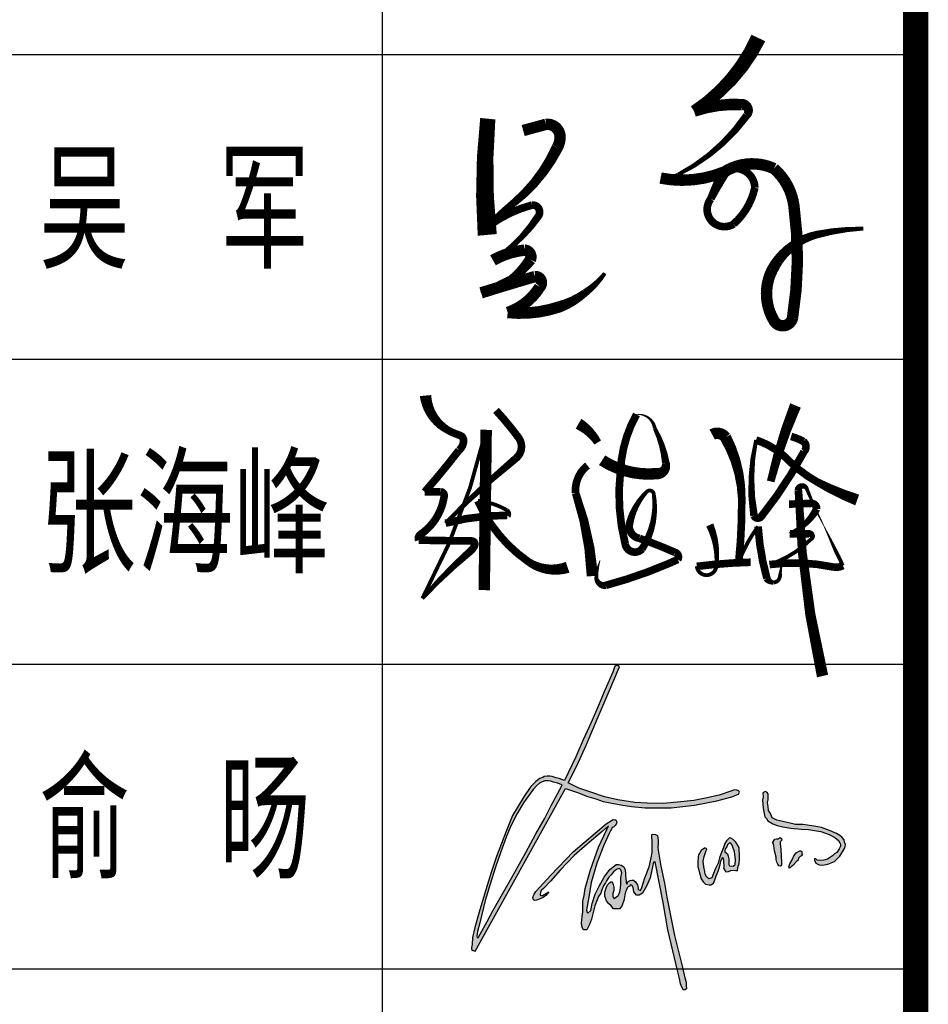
# Model space of a CAD drawing. Extents: x 1779708 to 7299578, y -1121471 to 88434.
# Tile 22 of 100: x 3888195 to 3891773, y -1020932 to -1017056. Entities that reach past the tile are written whole.
import ezdxf

# ---------------------------------------------------------------- set-up
doc = ezdxf.new("R2010")
doc.units = 0
doc.header["$LTSCALE"] = 1000
doc.header["$MEASUREMENT"] = 0
for name, color, linetype in [('PUB_TEXT', 7, 'CONTINUOUS'), ('PUB_TITLE', 4, 'CONTINUOUS'), ('WINDOW', 2, 'CONTINUOUS'), ('电子签', 2, 'CONTINUOUS'), ('通-图框－文字', 4, 'CONTINUOUS')]:
    doc.layers.add(name, color=color, linetype=linetype)
doc.styles.add('-宋体', font='simhei.ttf', dxfattribs={"width": 0.7})
doc.styles.add('仿宋', font='txt', dxfattribs={"width": 0.7})

# ---------------------------------------------------------------- blocks, each defined once
blk = doc.blocks.new('A$C2DEF362E')
at = {"layer": 'PUB_TEXT'}
h = blk.add_hatch(color=256, dxfattribs=at)
h.dxf.hatch_style = 1
h.paths.add_polyline_path([(32593, 42092), (34565, 41342), (36866, 40638), (38650, 40028), (42928, 39185), (45558, 38763), (48891, 38435), (55190, 38435), (60871, 39091), (66370, 40126), (69985, 41158), (71629, 41768), (71905, 42256), (71702, 42623), (71188, 42751), (70655, 42843), (69754, 42494), (66925, 41537), (63588, 40800), (60744, 40266), (56780, 39805), (53272, 39547), (49382, 39602), (46318, 39787), (42185, 40415), (38996, 41170), (35600, 42297), (32724, 43291), (30088, 44544), (32222, 48729), (34582, 53924), (37415, 60628), (39633, 65720), (42653, 72804), (42334, 73188), (41802, 73188), (41448, 72952), (40976, 71566), (39116, 67318), (37253, 62794), (35747, 59284), (33767, 55027), (31966, 50868), (29187, 45103), (27944, 45602), (27147, 45779), (26667, 45971), (26228, 46110), (25661, 46202), (24980, 46191), (24286, 46064), (23893, 45844), (23211, 45613), (22241, 44872), (21028, 43690), (19283, 41178), (16550, 36576), (14890, 32519), (13851, 29782), (12635, 26613), (11300, 22693), (9669, 17443), (8424, 12995), (7386, 9284), (6764, 6885), (6734, 5109), (6497, 4398), (6497, 3894), (6912, 3687), (7456, 3530), (29463, 43175)])
h.paths.add_polyline_path([(28653, 44045), (28534, 43853), (25969, 39056), (24328, 35741), (22210, 32136), (19763, 27564), (16353, 21497), (13798, 16947), (11782, 13532), (10347, 10757), (8274, 6976), (8234, 6835), (8097, 6835), (7918, 6851), (7859, 7179), (7967, 8323), (8535, 10443), (9880, 15858), (11045, 19619), (12362, 23988), (13707, 27720), (15024, 31345), (16160, 34092), (17683, 37107), (19177, 39704), (21563, 42890), (22347, 43803), (23149, 44455), (23728, 44810), (24418, 45071), (25220, 45052), (25911, 44922), (26564, 44754), (27478, 44493)], flags=16)
h.paths.add_polyline_path([(41155, 33779), (41545, 34169), (41769, 34464), (41970, 34842), (41899, 35078), (41816, 35349), (41734, 35503), (41450, 35550), (41072, 35585), (40670, 35373), (39337, 34574), (31294, 27701), (25884, 22056), (22244, 18083), (21773, 17235), (21478, 16635), (21549, 16223), (21890, 15906), (22420, 15953), (23316, 16306), (24046, 16612), (24694, 17118), (25365, 17953), (23810, 17129), (23702, 17058), (23458, 17058), (23306, 17149), (23245, 17240), (23306, 17453), (23367, 17819), (23519, 18337), (24129, 18793), (25805, 20590), (28152, 23301), (31571, 26871), (34711, 29612), (38399, 32657), (39953, 34058), (39496, 33145), (37515, 28845), (35564, 23324), (34225, 18779), (33981, 17073), (33646, 15703), (33646, 14272), (33646, 13145), (33524, 11988), (33371, 10343), (33554, 9277), (33859, 8760), (34682, 8729), (34865, 9186), (35292, 10008), (35779, 11348), (36607, 14548), (37186, 16010), (37491, 16863), (38070, 17624), (38345, 18477), (38741, 19451), (39198, 20152), (39442, 20669), (40021, 21553), (40600, 22162), (41179, 22832), (41545, 23197), (42033, 23532), (42581, 23684), (42978, 23349), (43161, 22588), (42978, 21461), (42917, 19817), (42825, 18842), (42734, 17959), (42307, 16984), (41941, 16832), (41301, 16345), (41027, 16741), (41027, 17594), (41210, 18324), (41240, 19147), (41057, 19756), (40844, 20395), (40509, 20456), (40173, 20213), (39686, 19695), (39351, 18964), (39076, 17929), (39046, 16924), (39411, 15766), (39930, 15127), (40600, 14548), (41179, 13817), (42581, 13848), (43222, 14487), (43745, 16102), (43867, 16802), (43897, 17290), (44050, 17960), (44324, 18508), (44476, 18995), (44720, 19239), (45086, 19391), (45269, 19696), (45665, 19574), (45940, 19056), (46092, 17990), (46763, 17198), (47433, 17137), (48226, 17625), (49171, 19330), (50085, 21401), (50634, 24111), (50938, 25238), (51304, 25269), (53258, 15387), (54426, 8697), (56851, -1483), (57235, -3130), (57490, -4432), (57855, -5252), (58190, -6012), (58555, -5921), (58981, -5647), (58889, -4851), (58833, -4046), (58564, -2959), (57990, -472), (55991, 7377), (54184, 16702), (53558, 20078), (52704, 24264), (52039, 28168), (52001, 28963), (52020, 29549), (52039, 30363), (51963, 31252), (51907, 31706), (51395, 31971), (50808, 32047), (50524, 31952), (50524, 31328), (50562, 30401), (50619, 27544), (50345, 26249), (49811, 24092), (48835, 21392), (48419, 20069), (48059, 19067), (47719, 18330), (47303, 18481), (47208, 18651), (47132, 18954), (47094, 19294), (47000, 19710), (46754, 20050), (46489, 20428), (46205, 20693), (45997, 20825), (45657, 20844), (45202, 20711), (44711, 20485), (44370, 19842), (44294, 20012), (44238, 20277), (44238, 20560), (44200, 21127), (44067, 21959), (44048, 22715), (43916, 23566), (43689, 24076), (43008, 24473), (42383, 24662), (41797, 24624), (40302, 23434), (38844, 21536), (37652, 19400), (36687, 17396), (35987, 15109), (35628, 13446), (34909, 12746), (34701, 12916), (34573, 13555), (35117, 16667), (35692, 20232), (37113, 24983), (38807, 29400), (40115, 32210), (40493, 33036), (40659, 33295), (40859, 33626)])
h.paths.add_polyline_path([(63932, 21562), (63530, 22270), (63453, 22921), (63146, 24108), (63031, 25468), (63261, 26598), (63645, 27785), (63875, 28494), (63606, 28666), (63320, 28610), (62566, 28084), (62207, 27498), (61919, 27008), (61800, 26482), (61728, 25215), (61721, 24153), (62285, 22057), (62534, 21138), (63033, 20429), (63589, 19816), (64470, 19702), (64873, 19721), (65544, 20123), (65850, 20870), (66214, 21846), (66636, 23053), (66904, 23780), (67134, 24661), (67364, 25523), (67614, 26117), (67805, 26385), (67959, 25657), (68016, 24049), (67978, 23723), (68342, 23091), (68534, 22842), (69224, 22976), (69722, 23225), (70297, 23283), (70949, 23148), (71351, 23148), (71562, 24259), (71811, 24795), (71888, 25983), (71888, 26710), (71773, 28689), (71351, 29435), (71006, 30125), (70297, 30718), (69760, 31044), (69453, 31140), (69185, 30872), (68706, 30412), (68323, 29799), (67958, 28823), (67613, 27942), (67345, 27157), (67000, 26257), (66655, 24954), (66061, 23671), (65408, 22021), (65121, 21370), (64431, 21140), (64162, 21428)], flags=17)
h.paths.add_polyline_path([(69434, 24282), (69261, 24645), (69281, 25239), (69281, 26043), (69108, 26675), (68936, 27231), (68303, 27709), (68279, 27992), (68399, 28437), (68821, 28935), (68936, 29452), (69319, 29835), (69741, 29873), (70066, 29337), (70661, 27709), (70891, 25852), (70833, 24684), (70296, 24262)], flags=16)
h.paths.add_polyline_path([(80848, 26411), (80840, 25835), (80977, 25176), (81219, 24707), (81462, 24313), (81772, 24215), (81932, 24283), (82113, 24593), (82076, 25025), (82068, 26768), (81947, 28323), (81817, 29788), (81817, 30189), (81939, 30326), (82166, 30560), (82090, 30977), (81787, 31219), (81613, 31128), (81408, 30916), (80908, 30931), (80521, 30788), (79938, 29888), (80046, 29814), (80221, 29291), (80376, 28012)])
h.paths.add_polyline_path([(86255, 26179), (86627, 26566), (87022, 26741), (87196, 26938), (87105, 27203), (87090, 27590), (87045, 27803), (86862, 27954), (86589, 27992), (86247, 27825), (85708, 27514), (85130, 26723), (84720, 25798), (84151, 24804), (83868, 24039), (83943, 23964), (84016, 23734), (84199, 23806), (84478, 24086), (84867, 24426), (85837, 25436), (86149, 25709)])
h.paths.add_polyline_path([(82437, 35114), (80970, 35442), (79870, 36040), (79405, 37069), (78942, 37821), (78845, 38766), (78710, 39749), (78826, 40521), (78901, 41882), (78534, 42306), (78109, 42422), (77587, 42088), (77606, 41124), (77490, 40294), (77606, 38462), (77876, 37055), (78050, 36245), (78417, 35878), (78764, 35300), (80041, 34597), (81064, 34153), (82473, 33806), (84403, 33498), (86896, 33225), (88691, 33167), (90139, 32936), (91702, 32666), (93751, 31987), (95121, 31215), (96009, 30463), (96395, 29731), (96511, 29422), (96472, 29133), (96298, 28786), (96144, 28439), (95932, 28053), (95604, 27590), (95063, 27282), (94542, 26780), (93345, 25912), (92438, 25700), (91338, 25662), (90778, 25681), (90450, 26009), (90122, 26067), (90141, 25700), (90508, 24967), (91261, 24601), (92110, 24524), (93384, 24717), (95005, 25411), (96298, 26664), (97476, 28516), (97669, 29075), (97727, 29499), (97514, 30097), (97418, 30695), (96916, 31235), (96318, 31678), (95488, 32237), (93847, 32912), (92535, 33395), (91840, 33703), (90084, 33954), (87340, 34381), (85506, 34401), (83885, 34786)])
for points in [[(7456, 3530), (29463, 43175), (32593, 42092), (34565, 41342), (36866, 40638), (38650, 40028), (42928, 39185), (45558, 38763), (48891, 38435), (55190, 38435), (60871, 39091), (66370, 40126), (69985, 41158), (71629, 41768), (71905, 42256), (71702, 42623), (71188, 42751), (70655, 42843), (69754, 42494), (66925, 41537), (63588, 40800), (60744, 40266), (56780, 39805), (53272, 39547), (49382, 39602), (46318, 39787), (42185, 40415), (38996, 41170), (35600, 42297), (32724, 43291), (30088, 44544), (32222, 48729), (34582, 53924), (37415, 60628), (39633, 65720), (42653, 72804), (42334, 73188), (41802, 73188), (41448, 72952), (40976, 71566), (39116, 67318), (37253, 62794), (35747, 59284), (33767, 55027), (31966, 50868), (29187, 45103), (27944, 45602), (27147, 45779), (26667, 45971), (26228, 46110), (25661, 46202), (24980, 46191), (24286, 46064), (23893, 45844), (23211, 45613), (22241, 44872), (21028, 43690), (19283, 41178), (16550, 36576), (14890, 32519), (13851, 29782), (12635, 26613), (11300, 22693), (9669, 17443), (8424, 12995), (7386, 9284), (6764, 6885), (6734, 5109), (6497, 4398), (6497, 3894), (6912, 3687), (7456, 3530)], [(8274, 6976), (10347, 10757), (11782, 13532), (13798, 16947), (16353, 21497), (19763, 27564), (22210, 32136), (24328, 35741), (25969, 39056), (28534, 43853), (28653, 44045), (27478, 44493), (26564, 44754), (25911, 44922), (25220, 45052), (24418, 45071), (23728, 44810), (23149, 44455), (22347, 43803), (21563, 42890), (19177, 39704), (17683, 37107), (16160, 34092), (15024, 31345), (13707, 27720), (12362, 23988), (11045, 19619), (9880, 15858), (8535, 10443), (7967, 8323), (7859, 7179), (7918, 6851), (8097, 6835), (8234, 6835), (8274, 6976)], [(77587, 42088), (77606, 41124), (77490, 40294), (77606, 38462), (77876, 37055), (78050, 36245), (78417, 35878), (78764, 35300), (80041, 34597), (81064, 34153), (82473, 33806), (84403, 33498), (86896, 33225), (88691, 33167), (90139, 32936), (91702, 32666), (93751, 31987), (95121, 31215), (96009, 30463), (96395, 29731), (96511, 29422), (96472, 29133), (96298, 28786), (96144, 28439), (95932, 28053), (95604, 27590), (95063, 27282), (94542, 26780), (93345, 25912), (92438, 25700), (91338, 25662), (90778, 25681), (90450, 26009), (90122, 26067), (90141, 25700), (90508, 24967), (91261, 24601), (92110, 24524), (93384, 24717), (95005, 25411), (96298, 26664), (97476, 28516), (97669, 29075), (97727, 29499), (97514, 30097), (97418, 30695), (96916, 31235), (96318, 31678), (95488, 32237), (93847, 32912), (92535, 33395), (91840, 33703), (90084, 33954), (87340, 34381), (85506, 34401), (83885, 34786), (82437, 35114), (80970, 35442), (79870, 36040), (79405, 37069), (78942, 37821), (78845, 38766), (78710, 39749), (78826, 40521), (78901, 41882), (78534, 42306), (78109, 42422), (77587, 42088)], [(23810, 17129), (25365, 17953), (24694, 17118), (24046, 16612), (23316, 16306), (22420, 15953), (21890, 15906), (21549, 16223), (21478, 16635), (21773, 17235), (22244, 18083), (25884, 22056), (31294, 27701), (39337, 34574), (40670, 35373), (41072, 35585), (41450, 35550), (41734, 35503), (41816, 35349), (41899, 35078), (41970, 34842), (41769, 34464), (41545, 34169), (41155, 33779), (40859, 33626), (40659, 33295), (40493, 33036), (40115, 32210), (38807, 29400), (37113, 24983), (35692, 20232), (35117, 16667), (34573, 13555), (34701, 12916), (34909, 12746), (35628, 13446), (35987, 15109), (36687, 17396), (37652, 19400), (38844, 21536), (40302, 23434), (41797, 24624), (42383, 24662), (43008, 24473), (43689, 24076), (43916, 23566), (44048, 22715), (44067, 21959), (44200, 21127), (44238, 20560), (44238, 20277), (44294, 20012), (44370, 19842), (44711, 20485), (45202, 20711), (45657, 20844), (45997, 20825), (46205, 20693), (46489, 20428), (46754, 20050), (47000, 19710), (47094, 19294), (47132, 18954), (47208, 18651), (47303, 18481), (47719, 18330), (48059, 19067), (48419, 20069), (48835, 21392), (49811, 24092), (50345, 26249), (50619, 27544), (50562, 30401), (50524, 31328), (50524, 31952), (50808, 32047), (51395, 31971), (51907, 31706), (51963, 31252), (52039, 30363), (52020, 29549), (52001, 28963), (52039, 28168), (52704, 24264), (53558, 20078), (54184, 16702), (55991, 7377), (57990, -472), (58564, -2959), (58833, -4046), (58889, -4851), (58981, -5647), (58555, -5921), (58190, -6012), (57855, -5252), (57490, -4432), (57235, -3130), (56851, -1483), (54426, 8697), (53258, 15387), (51304, 25269), (50938, 25238), (50634, 24111), (50085, 21401), (49171, 19330), (48226, 17625), (47433, 17137), (46763, 17198), (46092, 17990), (45940, 19056), (45665, 19574), (45269, 19696), (45086, 19391), (44720, 19239), (44476, 18995), (44324, 18508), (44050, 17960), (43897, 17290), (43867, 16802), (43745, 16102), (43222, 14487), (42581, 13848), (41179, 13817), (40600, 14548), (39930, 15127), (39411, 15766), (39046, 16924), (39076, 17929), (39351, 18964), (39686, 19695), (40173, 20213), (40509, 20456), (40844, 20395), (41057, 19756), (41240, 19147), (41210, 18324), (41027, 17594), (41027, 16741), (41301, 16345), (41941, 16832), (42307, 16984), (42734, 17959), (42825, 18842), (42917, 19817), (42978, 21461), (43161, 22588), (42978, 23349), (42581, 23684), (42033, 23532), (41545, 23197), (41179, 22832), (40600, 22162), (40021, 21553), (39442, 20669), (39198, 20152), (38741, 19451), (38345, 18477), (38070, 17624), (37491, 16863), (37186, 16010), (36607, 14548), (35779, 11348), (35292, 10008), (34865, 9186), (34682, 8729), (33859, 8760), (33554, 9277), (33371, 10343), (33524, 11988), (33646, 13145), (33646, 14272), (33646, 15703), (33981, 17073), (34225, 18779), (35564, 23324), (37515, 28845), (39496, 33145), (39953, 34058), (38399, 32657), (34711, 29612), (31571, 26871), (28152, 23301), (25805, 20590), (24129, 18793), (23519, 18337), (23367, 17819), (23306, 17453), (23245, 17240), (23306, 17149), (23458, 17058), (23702, 17058), (23810, 17129)], [(79938, 29888), (80521, 30788), (80908, 30931), (81408, 30916), (81613, 31128), (81787, 31219), (82090, 30977), (82166, 30560), (81939, 30326), (81817, 30189), (81817, 29788), (81947, 28323), (82068, 26768), (82076, 25025), (82113, 24593), (81932, 24283), (81772, 24215), (81462, 24313), (81219, 24707), (80977, 25176), (80840, 25835), (80848, 26411), (80376, 28012), (80221, 29291), (80046, 29814), (79938, 29888)], [(63320, 28610), (62566, 28084), (62207, 27498), (61919, 27008), (61800, 26482), (61728, 25215), (61721, 24153), (62285, 22057), (62534, 21138), (63033, 20429), (63589, 19816), (64470, 19702), (64873, 19721), (65544, 20123), (65850, 20870), (66214, 21846), (66636, 23053), (66904, 23780), (67134, 24661), (67364, 25523), (67614, 26117), (67805, 26385), (67959, 25657), (68016, 24049), (67978, 23723), (68342, 23091), (68534, 22842), (69224, 22976), (69722, 23225), (70297, 23283), (70949, 23148), (71351, 23148), (71562, 24259), (71811, 24795), (71888, 25983), (71888, 26710), (71773, 28689), (71351, 29435), (71006, 30125), (70297, 30718), (69760, 31044), (69453, 31140), (69185, 30872), (68706, 30412), (68323, 29799), (67958, 28823), (67613, 27942), (67345, 27157), (67000, 26257), (66655, 24954), (66061, 23671), (65408, 22021), (65121, 21370), (64431, 21140), (64162, 21428), (63932, 21562), (63530, 22270), (63453, 22921), (63146, 24108), (63031, 25468), (63261, 26598), (63645, 27785), (63875, 28494), (63606, 28666), (63320, 28610)], [(68303, 27709), (68936, 27231), (69108, 26675), (69281, 26043), (69281, 25239), (69261, 24645), (69434, 24282), (70296, 24262), (70833, 24684), (70891, 25852), (70661, 27709), (70066, 29337), (69741, 29873), (69319, 29835), (68936, 29452), (68821, 28935), (68399, 28437), (68279, 27992), (68303, 27709)], [(83868, 24039), (84151, 24804), (84720, 25798), (85130, 26723), (85708, 27514), (86247, 27825), (86589, 27992), (86862, 27954), (87045, 27803), (87090, 27590), (87105, 27203), (87196, 26938), (87022, 26741), (86627, 26566), (86255, 26179), (86149, 25709), (85837, 25436), (84867, 24426), (84478, 24086), (84199, 23806), (84016, 23734), (83943, 23964), (83868, 24039)]]:
    blk.add_lwpolyline(points, dxfattribs=at)

msp = doc.modelspace()

# ---------------------------------------------------------------- linework, layer by layer
at = {"layer": 'PUB_TITLE'}
for p, q in [((3884723.3, -1017192.1), (3891723.3, -1017192.1)), ((3884723.3, -1018392.1), (3891723.3, -1018392.1)), ((3884723.3, -1019592.1), (3891723.3, -1019592.1)), ((3884723.3, -1020792.1), (3891723.3, -1020792.1))]:
    msp.add_line(p, q, dxfattribs=at)
at = {"layer": 'PUB_TITLE', "const_width": 100}
msp.add_lwpolyline([(3835823.3, -1041792.1), (3891723.3, -1041792.1), (3891723.3, -1001792.1), (3835823.3, -1001792.1)], close=True, dxfattribs=at)
at = {"layer": 'PUB_TITLE'}
msp.add_lwpolyline([(3889623.3, -1014792.1), (3889623.3, -1023192.1)], dxfattribs=at)
at = {"layer": '电子签'}
for points in [[(3891104.1, -1017127.7, 60, 45, -0.143271), (3890850.7, -1017415.7, 45, 45, -0.095886), (3891039.8, -1017389.8, 45, 30, -0.639798), (3891058.6, -1017432.6, 30, 15, -0.123163), (3890786.9, -1017666, 15, 15, -0.171939), (3890719.1, -1017679.3, 45, 45, 0.147325), (3890970.3, -1017654.8, 45, 30, 0.018524), (3890916.6, -1017761, 30, 30, 0.835771), (3891006.3, -1017860.2, 30, 30, 0.16078), (3891090.1, -1017717.3, 30, 30, 0.598796), (3890970.3, -1017654.8, 45, 45, -0.252908), (3891165.6, -1017641.7, 45, 45, -0.181147), (3891244.2, -1017788.8, 45, 45, -0.074141), (3891238.7, -1018228.9, 45, 45, -0.683518), (3891166.7, -1018241.9, 45, 45, -0.258332), (3891157.7, -1018042.6, 45, 30, -0.222176), (3891334.7, -1017901.6, 30, 15, -0.053843), (3891517.3, -1017878.1, 15, 15, 0.979743)], [(3890038.7, -1017445.5, 60, 75, 0.047203), (3890036.5, -1017902.8, 75, 75, 0.150818)], [(3890178, -1017492, 45, 45, 0), (3890267.7, -1017467.6, 45, 45, -0.458975), (3890323.3, -1017520.2, 45, 45, -0.110796), (3890312.5, -1017559.2, 45, 30, -0.110252), (3890141.2, -1017776.8, 30, 15, 0.03889), (3890009.6, -1017894.5, 30, 30, -0.117305), (3890213.5, -1017785.2, 30, 30, -0.624623), (3890237.7, -1017829.3, 30, 15, -0.10688), (3890059.1, -1018002.9, 45, 45, -0.104917), (3890183.8, -1017962.8, 45, 45, -0.513789), (3890206.3, -1018000.6, 45, 30, -0.08355), (3890128.9, -1018077.8, 30, 15, 0.031953), (3890012.4, -1018131, 45, 45, -0.005633), (3890224.6, -1018066.8, 45, 45, -0.675043), (3890243.4, -1018107.7, 45, 45, -0.173232), (3890117.1, -1018208.5, 45, 45, 0.107096), (3890320.4, -1018186.2, 45, 30, 0.090302), (3890421.6, -1018131, 30, 15, 0.082167), (3890499.7, -1018053.9, 15, 15, 0.087567)], [(3889793.6, -1018535.4, 45, 30, 0.246017), (3889881.2, -1018671.2, 30, 30, 0.052833), (3889928.3, -1018691.7, 30, 30, -0.323811), (3889943.4, -1018712, 30, 30, -0.226798), (3889925.1, -1018750.8, 30, 30, -0.015284), (3889790.4, -1018914.6, 30, 30, 0), (3889853.8, -1018914.1, 30, 30, -0.420426), (3889867, -1018931.1, 30, 30, -0.211322), (3889774, -1019081.8, 30, 30, 0.335582), (3889766.4, -1019104.4, 30, 30, 0.003822), (3889975.3, -1019107.7, 30, 30, -0.528852), (3889986.9, -1019125.1, 30, 30, -0.119655), (3889971.7, -1019146.4, 30, 15, 0.033989), (3889781, -1019334.2, 15, 15, 0.067368), (3890032.4, -1018670.2, 45, 45, 0), (3890024.7, -1019301.3, 45, 45, 0)], [(3890071, -1018593.7, 30, 30, -0.027777), (3890159.6, -1018700.6, 30, 30, -0.405077), (3890148.6, -1018783, 30, 15, 0.02541), (3889872.1, -1019037.9, 30, 30, -0.067135), (3890115.2, -1019006.8, 30, 15, 0.427654), (3890113.4, -1018986.3, 15, 15, 0.1106), (3889999.6, -1018949.6, 30, 30, 0.137464), (3890199, -1019189.7, 30, 45, 0.237029), (3890353.1, -1019211.3, 45, 45, 0.809118)], [(3891250.4, -1018574.4, 45, 30, 0.039801), (3891152.6, -1018873.3, 30, 30, 2.052854)], [(3890488.7, -1018790.1, 45, 45, 0.172227), (3890710.4, -1018842.2, 45, 30, 0.450369), (3890739.7, -1018800.5, 30, 15, 0.086705), (3890696.3, -1018664.7, 15, 3, 0.402521), (3890624.1, -1018609.7, 30, 30, 0.116805), (3890560.9, -1018834.8, 30, 30, 0.091359), (3890579.8, -1019119.4, 30, 30, 0.620885), (3890646, -1019139.5, 30, 15, 0.184605), (3890692, -1018921.1, 15, 15, 0.615478), (3890663.6, -1018915.2, 15, 30, 0.13884), (3890596.8, -1019039.4, 30, 30, 0.432173), (3890636.4, -1019097.5, 30, 30, -0.020207), (3890776.1, -1019152.8, 30, 30, -0.490589), (3890786.8, -1019180.8, 30, 30, 0), (3890749.4, -1019197.4, 30, 30, -0.035881), (3890502.9, -1019282.6, 30, 15, -0.448045), (3890466.2, -1019251.1, 15, 3, -0.065102), (3890480.7, -1019183.9, 3, 3, -0.780213)], [(3890396, -1018646.3, 45, 30, -0.12645), (3890471.5, -1018720.1, 30, 30, 0.087592)], [(3890922.3, -1018688.9, 45, 45, -0.367749), (3890974.6, -1018699.8, 45, 30, -0.121697), (3891038.7, -1018940.1, 30, 30, -0.028386), (3891026.6, -1019192.5, 15, 15, -0.073844), (3891103, -1019050.9, 30, 30, 0.052443), (3891137.8, -1019255.2, 30, 15, 0.26556), (3891164.9, -1019271.2, 15, 15, 0.350925), (3891189.1, -1019246.7, 15, 3, -0.017634), (3891196.2, -1019195.3, 0, 0, 0)], [(3891233.1, -1018696.1, 30, 30, -0.054256), (3891281.6, -1018716, 30, 30, -0.443546), (3891284.1, -1018755.8, 30, 30, -0.046016), (3891115.2, -1019011.8, 30, 30, -0.563395), (3891087, -1019008.1, 30, 15, -0.097129), (3891095.2, -1018710.2, 30, 30, -0.124783), (3891230.9, -1018798.2, 30, 30, 0.064384), (3891336.2, -1018875.7, 30, 45, 0.038688), (3891493.3, -1018946.4, 0, 0, 0)], [(3890431.5, -1018810.8, 30, 30, 0.254427), (3890384.5, -1018918.7, 30, 45, -0.068566), (3890450.9, -1019246, 45, 45, 1.446989)], [(3891224.9, -1018962.7, 30, 30, 0.00461), (3891312.3, -1018959.6, 30, 30, -0.448412), (3891333.5, -1018981.5, 30, 15, -0.172205), (3891227.9, -1019079.7, 30, 30, 0.013626), (3891304.5, -1019079.8, 30, 15, -0.751538), (3891311.2, -1019100.8, 15, 15, -0.118195), (3891147.9, -1019200.5, 30, 30, -0.085174), (3891400.9, -1019210.6, 30, 30, 0.163267), (3891436.4, -1019204.9, 15, 15, 0.026692), (3891410.4, -1019150.9, 15, 3, 0.006484), (3891362.7, -1019049.6, 3, 15, -0.021311), (3891294.6, -1018902.7, 15, 30, 0.842962), (3891261.8, -1018907.6, 30, 45, 0.050055), (3891356.8, -1019639.3, 45, 45, 1.205466)], [(3890912.8, -1019044.5, 30, 15, -0.132428), (3890938.8, -1019207.1, 15, 15, -0.568723), (3890877.8, -1019235.3, 15, 15, -0.227954), (3890861.9, -1019207.6, 30, 30, -0.024915), (3891073.6, -1019191.5, 30, 30, 0.27376)]]:
    msp.add_lwpolyline(points, format="xyseb", dxfattribs=at)

# ---------------------------------------------------------------- block references
at = {"layer": 'WINDOW', "xscale": 0.01615088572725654, "yscale": 0.01615088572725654, "zscale": 0.01615088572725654}
msp.add_blockref('A$C2DEF362E', (3889869, -1020779.4), dxfattribs=at)

# ---------------------------------------------------------------- texts
at = {"layer": '通-图框－文字'}
for s, style, width, p in [('吴  军', '-宋体', 0.65, (3888273.3, -1017992.1)), ('张海峰', '仿宋', 0.7, (3888273.3, -1019192.1)), ('俞  旸', '-宋体', 0.65, (3888273.3, -1020392.1))]:
    msp.add_text(s, height=400, dxfattribs=dict(at, style=style, width=width)).set_placement(p)

doc.saveas('drawing.dxf')
